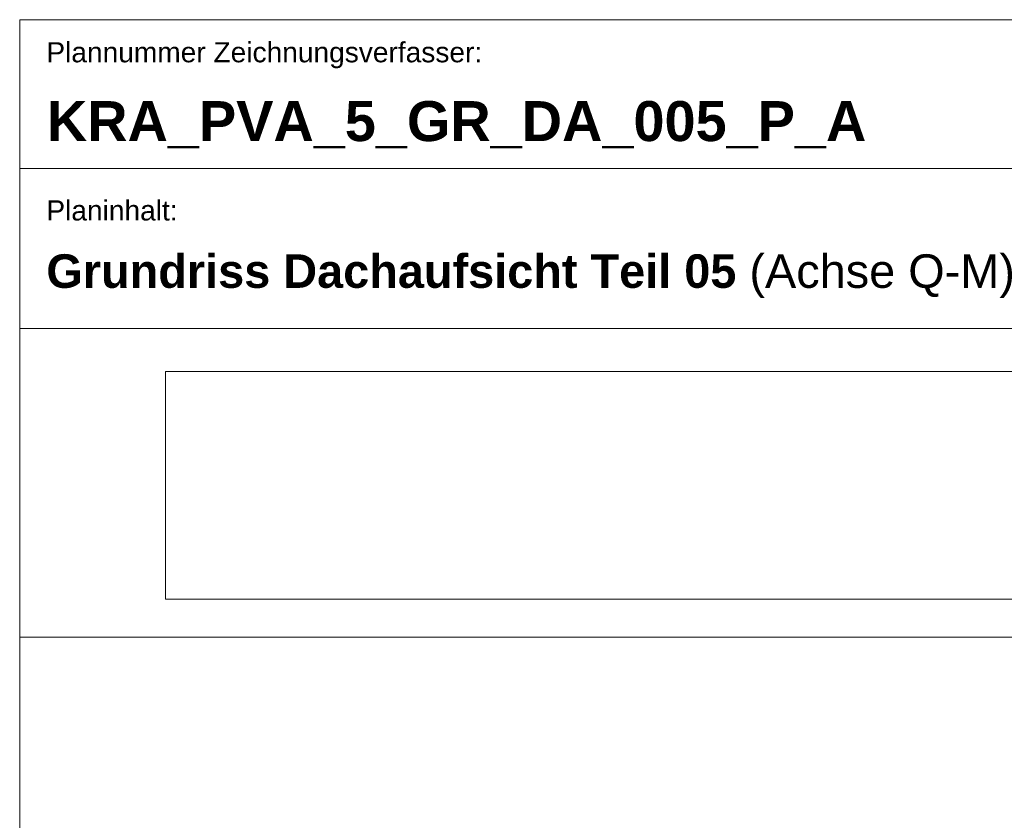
# Model space of a CAD drawing. Extents: x -720 to 300, y 62 to 1112.
# Tile 20 of 50: x 115 to 189, y 299 to 359. Entities that reach past the tile are written whole.
import ezdxf

# ---------------------------------------------------------------- set-up
doc = ezdxf.new("R2010")
doc.units = 0
for name, color, linetype, lineweight in [('iwb_Plankopf Linie', 7, 'Continuous', 13), ('iwb_Plankopf Text', 7, 'Continuous', 18), ('X_Bitmap', 7, 'Continuous', 13)]:
    doc.layers.add(name, color=color, linetype=linetype, lineweight=lineweight)
doc.styles.add('Plankopf', font='arial.ttf')
doc.styles.get("Standard").update_dxf_attribs({"font": 'ARIALN.TTF'})
picture_1 = doc.add_image_def('image1.jfif', size_in_pixel=(600, 81))

msp = doc.modelspace()

# ---------------------------------------------------------------- linework, layer by layer
at = {"layer": 'iwb_Plankopf Linie', "lineweight": 18, "ltscale": 0.18}
for p, q in [((115.353, 359.433), (115.353, 67.433)), ((295.353, 359.433), (115.353, 359.433))]:
    msp.add_line(p, q, dxfattribs=at)
at = {"layer": 'iwb_Plankopf Linie', "ltscale": 0.13}
for p, q in [((295.353, 348.273), (115.353, 348.273)), ((295.353, 336.273), (115.353, 336.273)), ((115.353, 313.112), (295.353, 313.112))]:
    msp.add_line(p, q, dxfattribs=at)

# ---------------------------------------------------------------- texts
at = {"layer": 'iwb_Plankopf Text', "ltscale": 0.18, "style": 'Plankopf'}
for s, insert, char_height, attachment_point, line_spacing_factor in [('Plannummer Zeichnungsverfasser:', (117.353, 357.746), 1.51, 1, 0.970891), ('Planinhalt:', (117.353, 345.878), 1.51045, 1, 0.970891), ('\\fArial|b1|i0|c0|p34;Grundriss Dachaufsicht Teil 05\\fArial|b0|i0|c0|p34; (Achse Q-M)', (117.353, 340.191), 2.51722, 4, 0.996218)]:
    msp.add_mtext(s, dxfattribs=dict(at, insert=insert, char_height=char_height, attachment_point=attachment_point, line_spacing_factor=line_spacing_factor))
at = {"layer": 'iwb_Plankopf Text', "ltscale": 0.18, "insert": (117.395, 353.323), "char_height": 3, "attachment_point": 1, "line_spacing_factor": 1.002}
msp.add_mtext('{\\fArial|b1|i0;KRA_PVA_5_GR_DA_005_P_A}', dxfattribs=at)

# ---------------------------------------------------------------- pictures from other files: only their frames are drawn
at = {"layer": 'X_Bitmap', "ltscale": 0.13}
image = msp.add_image(picture_1, insert=(126.302, 315.964), size_in_units=(126.548, 17.084), dxfattribs=at)
image.dxf.flags = 7

doc.saveas('drawing.dxf')
